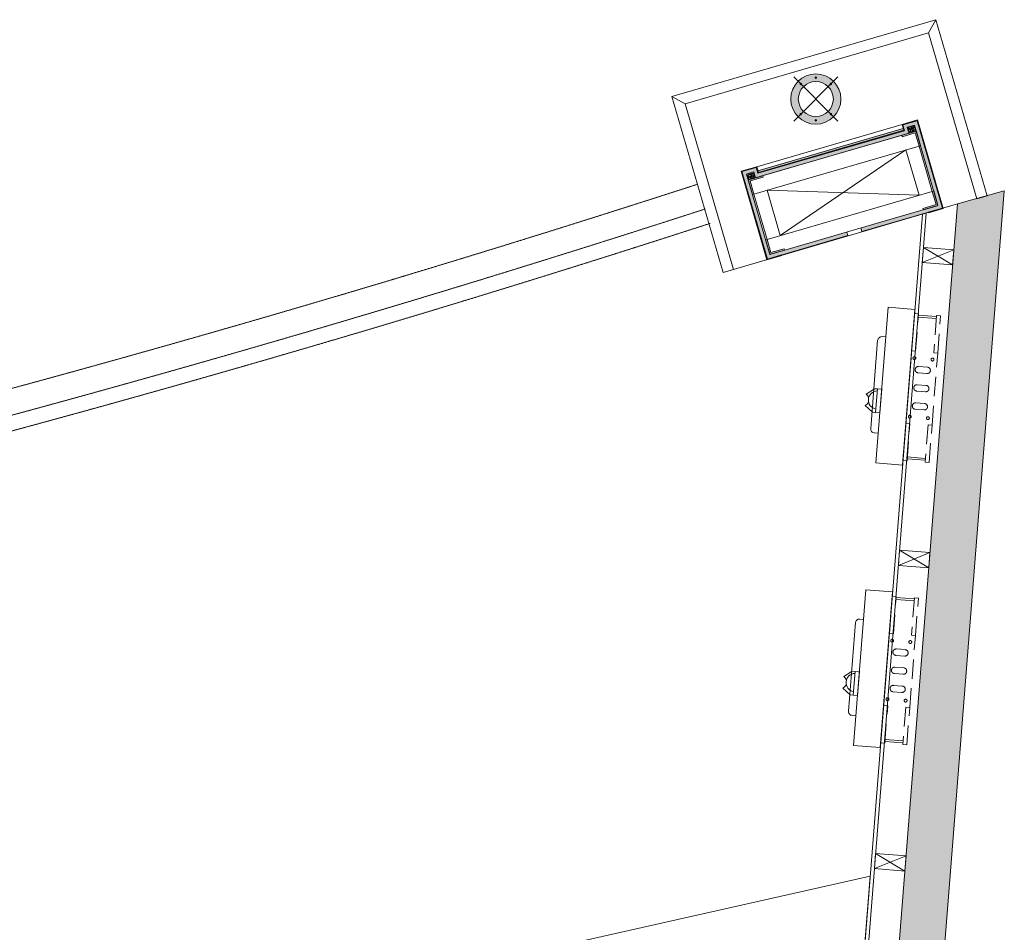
# Model space of a CAD drawing. Header units: metres. Extents: x 362935 to 596424, y 80601 to 172483.
# Tile 105 of 145: x 398645 to 401879, y 118770 to 121768. Entities that reach past the tile are written whole.
import ezdxf

# ---------------------------------------------------------------- set-up
doc = ezdxf.new("R2010")
doc.units = ezdxf.units.M
for name, pattern in [('( Hidden )', [0.375, 0.25, -0.125]), ('CONTINOUS', [0]), ('DASHED2', [9.525, 6.35, -3.175]), ('HIDDEN2', [4.7625, 3.175, -1.5875])]:
    doc.linetypes.add(name, pattern=pattern)
doc.layers.get('0').update_dxf_attribs({"color": 8, "lineweight": 5})
for name, color, linetype, lineweight in [('A1-DIM', 8, 'Continuous', 5), ('A1-ELE-3', 8, 'Continuous', 5), ('A1-HATCH-1', 8, 'Continuous', 5), ('A1-LIGHT FIXTURES', 8, 'Continuous', 5), ('A1-MS FRAME', 8, 'Continuous', 5), ('A1-WODDEN BATTEN', 8, 'Continuous', 5), ('A3-DIM', 8, 'Continuous', 5), ('CT-GUARD RAIL', 8, 'Continuous', 5), ('CT_BULKHEAD', 8, '( Hidden )', 5), ('CT_CORIAN', 8, 'CONTINOUS', 5), ('CT_MS FRAME WORK', 8, 'CONTINOUS', 5), ('CT_PILASTER', 8, 'Continuous', 5), ('CT_PLY', 8, 'CONTINOUS', 5), ('CT_SS SHEET CLADDING', 8, 'CONTINOUS', 5), ('CT_WOODEN BATTENS', 8, 'CONTINOUS', 5), ('EQP', 8, 'Continuous', 5), ('FURNITURE', 8, 'Continuous', 5), ('Kian Codes', 8, 'Continuous', 5), ('PARTITION', 8, 'Continuous', 5), ('WALL 100', 8, 'Continuous', 5), ('WALLS', 8, 'Continuous', 5)]:
    doc.layers.add(name, color=color, linetype=linetype, lineweight=lineweight)

# ---------------------------------------------------------------- blocks, each defined once
blk = doc.blocks.new('kiosk 2')
at = {"color": 0, "ltscale": 0.001}
for p, q in [((0.0978, 0.0124), (0.0978, 0)), ((0.1114, 0.0261), (0.4027, 0.0261)), ((0.4152, 0.0124), (0.4152, 0))]:
    blk.add_line(p, q, dxfattribs=at)
at = {"color": 0, "linetype": 'HIDDEN2', "ltscale": 0.02}
for p, q in [((0.0214, -0.1011), (0.0214, -0.1605)), ((0.0279, -0.1011), (0.0279, -0.1605)), ((0.186, -0.1149), (0.186, -0.144)), ((0.2071, -0.144), (0.2071, -0.1149)), ((0.246, -0.1149), (0.246, -0.144)), ((0.267, -0.144), (0.267, -0.1149)), ((0.3059, -0.1149), (0.3059, -0.144)), ((0.327, -0.144), (0.327, -0.1149)), ((0.4888, -0.1011), (0.4888, -0.1605)), ((0.4952, -0.1011), (0.4952, -0.1605))]:
    blk.add_line(p, q, dxfattribs=at)
at = {"color": 0, "ltscale": 0.001}
for points in [[(0.165, 0.0141), (0.165, 0.0243), (0.185, 0.05)], [(0.2427, 0.0141), (0.2427, 0.0243), (0.2228, 0.05)]]:
    blk.add_lwpolyline(points, dxfattribs=at)
for points in [[(0, -0.0879), (0.513, -0.0879), (0.513, 0), (0, 0)], [(0.165, 0.0001), (0.2427, 0.0001), (0.2427, 0.0141), (0.165, 0.0141)]]:
    blk.add_lwpolyline(points, close=True, dxfattribs=at)
at = {"color": 0, "linetype": 'HIDDEN2', "ltscale": 0.02}
for points in [[(0.0155, -0.1012), (0.1384, -0.1012), (0.1384, -0.0879), (0.0155, -0.0879)], [(0.376, -0.1012), (0.4989, -0.1012), (0.4989, -0.0879), (0.376, -0.0879)], [(0.0155, -0.1739), (0.1384, -0.1739), (0.1384, -0.1607), (0.0155, -0.1607)], [(0.376, -0.1739), (0.4989, -0.1739), (0.4989, -0.1607), (0.376, -0.1607)]]:
    blk.add_lwpolyline(points, close=True, dxfattribs=at)
blk.add_lwpolyline([(0.1384, -0.1739), (0.376, -0.1739)], dxfattribs=at)
for centre in [(0.1602, -0.0989), (0.3532, -0.0989), (0.1602, -0.1586), (0.3532, -0.1586)]:
    blk.add_circle(centre, 0.00476, dxfattribs=at)
at = {"color": 0, "ltscale": 0.001}
for centre, radius, start, end in [((0.2062, 0.0113), 0.03, 5.372, 174.628), ((0.2039, 0.0616), 0.0222, 211.591, 255.0783), ((0.2039, 0.0616), 0.0222, 290.2483, 328.409), ((0.1114, 0.0124), 0.0136, 87.9635, 180), ((0.4016, 0.0124), 0.0136, 0, 92.0365)]:
    blk.add_arc(centre, radius, start, end, dxfattribs=at)
at = {"color": 0, "linetype": 'HIDDEN2', "ltscale": 0.02}
for centre, start, end in [((0.1966, -0.1149), 0, 180), ((0.2565, -0.1149), 0, 180), ((0.3164, -0.1149), 0, 180), ((0.1966, -0.144), 180, 0), ((0.2565, -0.144), 180, 0), ((0.3164, -0.144), 180, 0)]:
    blk.add_arc(centre, 0.0105, start, end, dxfattribs=at)
blk = doc.blocks.new('PILASTER')
at = {"layer": 'A1-HATCH-1'}
h = blk.add_hatch(dxfattribs=at)
h.set_pattern_fill('GOST_WOOD', color=256, angle=90)
h.set_pattern_definition([(180, (125168.73, 5987640.515), (5e-11, 6), [10, -2]), (180, (125170.73, 5987642.515), (5e-11, 6), [6, -1.5, 3, -1.5]), (180, (125173.73, 5987644.515), (5e-11, 6), [10, -2])])
h.paths.add_polyline_path([(287.5, -137), (262.5, -137), (262.5, -117), (-262.5, -117), (-262.5, -137), (-287.5, -137), (-287.5, 138), (287.5, 138)], flags=16)
h.paths.add_polyline_path([(24, 150), (24, 138), (-24, 138), (-24, 150), (-299.5, 150), (-299.5, -149), (-250.5, -149), (-250.5, -129), (250.5, -129), (250.5, -149), (299.5, -149), (299.5, 150)])
h = blk.add_hatch(dxfattribs=at)
h.set_pattern_fill('ANSI36', color=256, scale=10)
h.set_pattern_definition([(45, (125168.7302, 5987640.5153), (0.66291260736, 2.43067956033), [3.125, -0.625, 0, -0.625])])
h.paths.add_polyline_path([(248.5, -137), (-248.5, -137), (-248.5, -131), (248.5, -131)])
at = {"layer": 'A1-MS FRAME', "lineweight": 0, "true_color": 0x737373, "transparency": 33554623}
h = blk.add_hatch(color=8, dxfattribs=at)
h.dxf.hatch_style = 1
edge = h.paths.add_edge_path()
edge.add_line((-237.5, 138), (-285.5, 138))
edge.add_arc((-285.5, 136), 2, 90, 180)
edge.add_line((-287.5, 136), (-287.5, 88))
edge.add_line((-287.5, 88), (-282.5, 88))
edge.add_line((-282.5, 88), (-282.5, 133))
edge.add_line((-282.5, 133), (-237.5, 133))
edge.add_line((-237.5, 133), (-237.5, 138))
h = blk.add_hatch(color=8, dxfattribs=at)
h.dxf.hatch_style = 1
edge = h.paths.add_edge_path()
edge.add_line((237.5, 138), (285.5, 138))
edge.add_arc((285.5, 136), 2, 0, 90, ccw=False)
edge.add_line((287.5, 136), (287.5, 88))
edge.add_line((287.5, 88), (282.5, 88))
edge.add_line((282.5, 88), (282.5, 133))
edge.add_line((282.5, 133), (237.5, 133))
edge.add_line((237.5, 133), (237.5, 138))
h = blk.add_hatch(color=8, dxfattribs=at)
h.dxf.hatch_style = 1
edge = h.paths.add_edge_path()
edge.add_line((-237.5, -117), (-285.5, -117))
edge.add_arc((-285.5, -115), 2, 180, 270, ccw=False)
edge.add_line((-287.5, -115), (-287.5, -67))
edge.add_line((-287.5, -67), (-282.5, -67))
edge.add_line((-282.5, -67), (-282.5, -112))
edge.add_line((-282.5, -112), (-237.5, -112))
edge.add_line((-237.5, -112), (-237.5, -117))
h = blk.add_hatch(color=8, dxfattribs=at)
h.dxf.hatch_style = 1
edge = h.paths.add_edge_path()
edge.add_line((237.5, -117), (285.5, -117))
edge.add_arc((285.5, -115), 2, 270, 360)
edge.add_line((287.5, -115), (287.5, -67))
edge.add_line((287.5, -67), (282.5, -67))
edge.add_line((282.5, -67), (282.5, -112))
edge.add_line((282.5, -112), (237.5, -112))
edge.add_line((237.5, -112), (237.5, -117))
at = {"layer": 'A1-WODDEN BATTEN'}
h = blk.add_hatch(dxfattribs=at)
h.set_pattern_fill('GOST_WOOD', color=256, scale=1.5, angle=180)
h.set_pattern_definition([(270, (125168.73, 5987640.515), (-9, 8e-11), [15, -3]), (270, (125165.73, 5987643.515), (-9, 8e-11), [9, -2.25, 4.5, -2.25]), (270, (125162.73, 5987648.015), (-9, 8e-11), [15, -3])])
h.paths.add_polyline_path([(-262.5, -117), (-262.5, -137), (-287.5, -137), (-287.5, -117)])
h = blk.add_hatch(dxfattribs=at)
h.set_pattern_fill('GOST_WOOD', color=256, scale=1.5, angle=180)
h.set_pattern_definition([(270, (367223.657, -20225.053), (-9, 8e-11), [15, -3]), (270, (367220.657, -20222.053), (-9, 8e-11), [9, -2.25, 4.5, -2.25]), (270, (367217.657, -20217.553), (-9, 8e-11), [15, -3])])
h.paths.add_polyline_path([(287.5, -117), (287.5, -137), (262.5, -137), (262.5, -117)])
at = {"layer": 'CT_SS SHEET CLADDING'}
h = blk.add_hatch(color=256, dxfattribs=at)
h.dxf.hatch_style = 1
h.paths.add_polyline_path([(-248.5, -137), (-250.5, -137), (-250.5, -149), (-299.5, -149), (-299.5, 150), (-251, 150), (-251, 152), (-301.5, 152), (-301.5, -151), (-248.5, -151)])
h = blk.add_hatch(color=256, dxfattribs=at)
h.dxf.hatch_style = 1
h.paths.add_polyline_path([(250.5, -137), (248.5, -137), (248.5, -151), (301.5, -151), (301.5, 152), (251, 152), (251, 150), (299.5, 150), (299.5, -149), (250.5, -149)])
at = {"layer": 'CT_SS SHEET CLADDING', "true_color": 0xfedeb3}
h = blk.add_hatch(color=41, dxfattribs=at)
h.dxf.hatch_style = 1
h.paths.add_polyline_path([(248.5, -137), (250.5, -137), (250.5, -129), (-250.5, -129), (-250.5, -137), (-248.5, -137), (-248.5, -131), (248.5, -131)])
at = {"layer": 'A1-ELE-3'}
blk.add_line((-248.5, -151), (248.5, -151), dxfattribs=at)
at = {"layer": 'A1-MS FRAME'}
for points in [[(-237.5, 138), (-285.5, 138, 0.414214), (-287.5, 136), (-287.5, 88), (-282.5, 88), (-282.5, 133), (-237.5, 133), (-237.5, 138)], [(237.5, 138), (285.5, 138, -0.414214), (287.5, 136), (287.5, 88), (282.5, 88), (282.5, 133), (237.5, 133), (237.5, 138)], [(-237.5, -117), (-285.5, -117, -0.414214), (-287.5, -115), (-287.5, -67), (-282.5, -67), (-282.5, -112), (-237.5, -112), (-237.5, -117)], [(237.5, -117), (285.5, -117, 0.414214), (287.5, -115), (287.5, -67), (282.5, -67), (282.5, -112), (237.5, -112), (237.5, -117)]]:
    blk.add_lwpolyline(points, format="xyb", dxfattribs=at)
at = {"layer": 'CT-GUARD RAIL'}
for p, q in [((-451.5, -450.2), (-416.5, -415.2)), ((416.5, -415.2), (451.5, -450.2))]:
    blk.add_line(p, q, dxfattribs=at)
blk.add_lwpolyline([(451.5, 152), (451.5, -450.2), (-451.5, -450.2), (-451.5, 152), (-416.5, 152), (-416.5, -415.2), (416.5, -415.2), (416.5, 152)], close=True, dxfattribs=at)
at = {"layer": 'CT_CORIAN', "color": 0, "ltscale": 0.001}
blk.add_lwpolyline([(248.5, -137), (-248.5, -137), (-248.5, -131), (248.5, -131)], close=True, dxfattribs=at)
at = {"layer": 'CT_MS FRAME WORK'}
for p, q in [((237.5, -67), (-237.5, 88)), ((237.5, 88), (-237.5, -67))]:
    blk.add_line(p, q, dxfattribs=at)
blk.add_lwpolyline([(287.5, -117), (-287.5, -117), (-287.5, 138), (287.5, 138)], close=True, dxfattribs=at)
for points in [[(282.5, -67), (282.5, 88), (-282.5, 88), (-282.5, -67), (282.5, -67)], [(-237.5, 88), (-237.5, -67)], [(237.5, -67), (237.5, 88)]]:
    blk.add_lwpolyline(points, dxfattribs=at)
at = {"layer": 'CT_PLY'}
for p, q in [((-24, 138), (-24, 150)), ((24, 138), (24, 150))]:
    blk.add_line(p, q, dxfattribs=at)
blk.add_lwpolyline([(24, 150), (299.5, 150), (299.5, -149), (250.5, -149), (250.5, -129), (-250.5, -129), (-250.5, -149), (-299.5, -149), (-299.5, 150), (-24, 150)], dxfattribs=at)
blk.add_lwpolyline([(287.5, -137), (262.5, -137), (262.5, -117), (-262.5, -117), (-262.5, -137), (-287.5, -137), (-287.5, 138), (287.5, 138)], close=True, dxfattribs=at)
at = {"layer": 'CT_SS SHEET CLADDING'}
for p, q in [((-248.5, -137), (-250.5, -137)), ((248.5, -137), (250.5, -137))]:
    blk.add_line(p, q, dxfattribs=at)
blk.add_lwpolyline([(-251, 152), (-301.5, 152), (-301.5, -151), (-248.5, -151), (-248.5, -131), (248.5, -131), (248.5, -151), (301.5, -151), (301.5, 152), (251, 152), (251, 150), (299.5, 150), (299.5, -149), (250.5, -149), (250.5, -129), (-250.5, -129), (-250.5, -149), (-299.5, -149), (-299.5, 150), (-251, 150), (-251, 152)], dxfattribs=at)
at = {"layer": 'CT_WOODEN BATTENS'}
for points in [[(-262.5, -117), (-262.5, -137), (-287.5, -137), (-287.5, -117), (-262.5, -117)], [(287.5, -117), (287.5, -137), (262.5, -137), (262.5, -117), (287.5, -117)]]:
    blk.add_lwpolyline(points, dxfattribs=at)
blk = doc.blocks.new('L1')
at = {"layer": 'A1-LIGHT FIXTURES', "true_color": 0xadadad}
h = blk.add_hatch(color=253, dxfattribs=at)
h.dxf.hatch_style = 1
edge = h.paths.add_edge_path(flags=17)
edge.add_arc((0, 0), 57.5, 315, 675)
edge = h.paths.add_edge_path()
edge.add_arc((0, 0), 82.5, 315, 675)
at = {"layer": 'A1-LIGHT FIXTURES'}
for p, q in [((0, 102.5), (0, -102.5)), ((102.5, 0), (-102.5, 0))]:
    blk.add_line(p, q, dxfattribs=at)
for radius in [82.5, 57.5]:
    blk.add_circle((0, 0), radius, dxfattribs=at)
at = {"layer": 'A3-DIM', "color": 7}
for p, q in [((-0.1, 70.1), (-1.5, 70.1)), ((-0.1, 69.9), (-1.5, 69.9)), ((-0.1, 71.5), (-0.1, 70.1)), ((-0.1, 69.9), (-0.1, 68.5)), ((0.1, 71.5), (0.1, 70.1)), ((1.5, 70.1), (0.1, 70.1)), ((0.1, 69.9), (0.1, 68.5)), ((1.5, 69.9), (0.1, 69.9)), ((49.4, 49.6), (48, 49.6)), ((49.4, 49.4), (48, 49.4)), ((49.4, 51), (49.4, 49.6)), ((49.4, 49.4), (49.4, 48)), ((49.6, 51), (49.6, 49.6)), ((51, 49.6), (49.6, 49.6)), ((49.6, 49.4), (49.6, 48)), ((51, 49.4), (49.6, 49.4)), ((-71.5, 0.1), (-70.1, 0.1)), ((-70.1, 0.1), (-70.1, 1.5)), ((-69.9, 0.1), (-69.9, 1.5)), ((-69.9, 0.1), (-68.5, 0.1)), ((69.9, 0.1), (68.5, 0.1)), ((69.9, 1.5), (69.9, 0.1)), ((70.1, 1.5), (70.1, 0.1)), ((71.5, 0.1), (70.1, 0.1)), ((-71.5, -0.1), (-70.1, -0.1)), ((-70.1, -1.5), (-70.1, -0.1)), ((-69.9, -0.1), (-68.5, -0.1)), ((-69.9, -1.5), (-69.9, -0.1)), ((69.9, -0.1), (68.5, -0.1)), ((69.9, -0.1), (69.9, -1.5)), ((71.5, -0.1), (70.1, -0.1)), ((70.1, -0.1), (70.1, -1.5)), ((-49.6, -49.4), (-51, -49.4)), ((-49.6, -49.6), (-51, -49.6)), ((-49.6, -48), (-49.6, -49.4)), ((-49.6, -49.6), (-49.6, -51)), ((-49.4, -48), (-49.4, -49.4)), ((-48, -49.4), (-49.4, -49.4)), ((-49.4, -49.6), (-49.4, -51)), ((-48, -49.6), (-49.4, -49.6)), ((-1.5, -69.9), (-0.1, -69.9)), ((-1.5, -70.1), (-0.1, -70.1)), ((-0.1, -69.9), (-0.1, -68.5)), ((-0.1, -71.5), (-0.1, -70.1)), ((0.1, -69.9), (0.1, -68.5)), ((0.1, -69.9), (1.5, -69.9)), ((0.1, -70.1), (1.5, -70.1)), ((0.1, -71.5), (0.1, -70.1))]:
    blk.add_line(p, q, dxfattribs=at)
for centre in [(0, 70), (49.5, 49.5), (-70, 0), (70, 0), (-49.5, -49.5), (0, -70)]:
    blk.add_circle(centre, 2.5, dxfattribs=at)
for centre, start, end in [((0, 70), 93.8226, 176.1774), ((0, 70), 183.8226, 266.1774), ((0, 70), 3.8226, 86.1774), ((0, 70), 273.8226, 356.1774), ((49.5, 49.5), 93.8226, 176.1774), ((49.5, 49.5), 183.8226, 266.1774), ((49.5, 49.5), 3.8226, 86.1774), ((49.5, 49.5), 273.8226, 356.1774), ((-70, 0), 93.8226, 176.1774), ((-70, 0), 3.8226, 86.1774), ((70, 0), 93.8226, 176.1774), ((70, 0), 3.8226, 86.1774), ((-70, 0), 183.8226, 266.1774), ((-70, 0), 273.8226, 356.1774), ((70, 0), 183.8226, 266.1774), ((70, 0), 273.8226, 356.1774), ((-49.5, -49.5), 93.8226, 176.1774), ((-49.5, -49.5), 183.8226, 266.1774), ((-49.5, -49.5), 3.8226, 86.1774), ((-49.5, -49.5), 273.8226, 356.1774), ((0, -70), 93.8226, 176.1774), ((0, -70), 183.8226, 266.1774), ((0, -70), 3.8226, 86.1774), ((0, -70), 273.8226, 356.1774)]:
    blk.add_arc(centre, 1.5, start, end, dxfattribs=at)
blk = doc.blocks.new('gbcgth')
at = {"layer": 'PARTITION'}
for p, q in [((277761.7, 168845.1), (277861.7, 168895.1)), ((277761.7, 168895.1), (277861.7, 168845.1))]:
    blk.add_line(p, q, dxfattribs=at)
blk.add_lwpolyline([(277861.7, 168895.1), (277761.7, 168895.1), (277761.7, 168845.1), (277861.7, 168845.1), (277861.7, 168895.1)], dxfattribs=at)

msp = doc.modelspace()

# ---------------------------------------------------------------- hatches: boundary and pattern name
at = {"layer": 'WALL 100', "true_color": 0x636466}
h = msp.add_hatch(color=251, dxfattribs=at)
h.dxf.hatch_style = 1
h.paths.add_polyline_path([(396724.6, 111067.9), (396724.6, 109868.6), (396624.6, 109868.6), (396624.6, 111067.9)])
h.paths.add_polyline_path([(396572.8, 109868.6), (395973.8, 109868.6), (395973.8, 109768.6), (396572.8, 109768.6)])
h.paths.add_polyline_path([(392202.8, 118959.1), (392354, 118984.5), (392352.8, 108838.7), (392202.8, 108838.7)])
h.paths.add_polyline_path([(395292.6, 115867.9), (395292.6, 115968), (395780.7, 115968), (395780.7, 115868)])
h.paths.add_polyline_path([(395880.7, 116118), (395880.7, 111931.2), (395780.7, 111931.2), (395780.7, 116118)])
h.paths.add_polyline_path([(392353.7, 115867.9), (392353.7, 115967.9), (394292.6, 115968), (394292.6, 115868)])
h.paths.add_polyline_path([(396652.8, 117008.7), (396652.8, 117771.9), (395880.7, 117601.8), (395880.7, 116968), (395780.7, 116968), (395780.7, 117681.8), (396802.8, 117911.5), (396802.8, 117008.7)])
h.paths.add_polyline_path([(401879.3, 121206.2), (401725.3, 121163.1), (400752.9, 108838.3), (400903.4, 108838.3)])

# ---------------------------------------------------------------- linework, layer by layer
at = {"layer": 'A1-WODDEN BATTEN', "color": 8, "linetype": 'DASHED2', "ltscale": 0.3}
for radius, start in [(48676.6, 283.04574), (48726.6, 283.04568)]:
    msp.add_arc((385885.2, 167450.3, 1343980.9), radius, start, 287.96425, dxfattribs=at)
at = {"layer": 'CT_BULKHEAD', "linetype": 'DASHED2', "ltscale": 0.3}
msp.add_arc((385885.2, 167450.3, 1343980.9), 48591.6, 277.76838, 287.96425, dxfattribs=at)
at = {"layer": 'FURNITURE', "elevation": 1343980.9}
msp.add_lwpolyline([(396802.8, 116989), (401364.6, 118015.8), (401438.7, 118955), (396802.8, 117911.5)], close=True, dxfattribs=at)
at = {"layer": 'PARTITION', "elevation": 1343980.9}
msp.add_lwpolyline([(401622.6, 121133), (401610.2, 121129.4), (401107.7, 114759.4), (401119.8, 114759.5), (401622.6, 121133)], dxfattribs=at)
at = {"layer": 'WALLS'}
msp.add_line((400955.7, 120937.6, 1343980.9), (401725.3, 121163.1, 1343980.9), dxfattribs=at)
at = {"layer": 'WALLS', "elevation": 1343980.9}
msp.add_lwpolyline([(401879.3, 121206.2), (401725.3, 121163.1), (400752.9, 108838.3), (400903.4, 108838.3), (401879.3, 121206.2)], dxfattribs=at)

# ---------------------------------------------------------------- block references
at = {"layer": 'A1-DIM', "rotation": 44.99999999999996}
msp.add_blockref('L1', (401260.2, 121507.3, 1343980.9), dxfattribs=at)
at = {"layer": 'CT_PILASTER', "xscale": -1, "rotation": 196.2178437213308}
msp.add_blockref('PILASTER', (401346.8, 121209.6, 1343980.9), dxfattribs=at)
at = {"layer": 'EQP'}
for p, xscale, yscale, zscale, rotation in [((401457.6, 120312, 1343980.9), 999.9999999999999, 999.9999999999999, 999.9999999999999, 85.48924261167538), ((401384.4, 119384.2, 1343980.9), 1000, 1000, 1000, 85.48294441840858)]:
    msp.add_blockref('kiosk 2', p, dxfattribs=dict(at, xscale=xscale, yscale=yscale, zscale=zscale, rotation=rotation))
at = {"layer": 'Kian Codes', "rotation": 355.4158889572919}
msp.add_blockref('gbcgth', (111085, -27125.9, 1343980.9), dxfattribs=at)
at = {"layer": 'PARTITION', "rotation": 355.4158889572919}
for p in [(111242, -25135.2, 1343980.9), (111163.6, -26129.9, 1343980.9)]:
    msp.add_blockref('gbcgth', p, dxfattribs=at)

doc.saveas('drawing.dxf')
